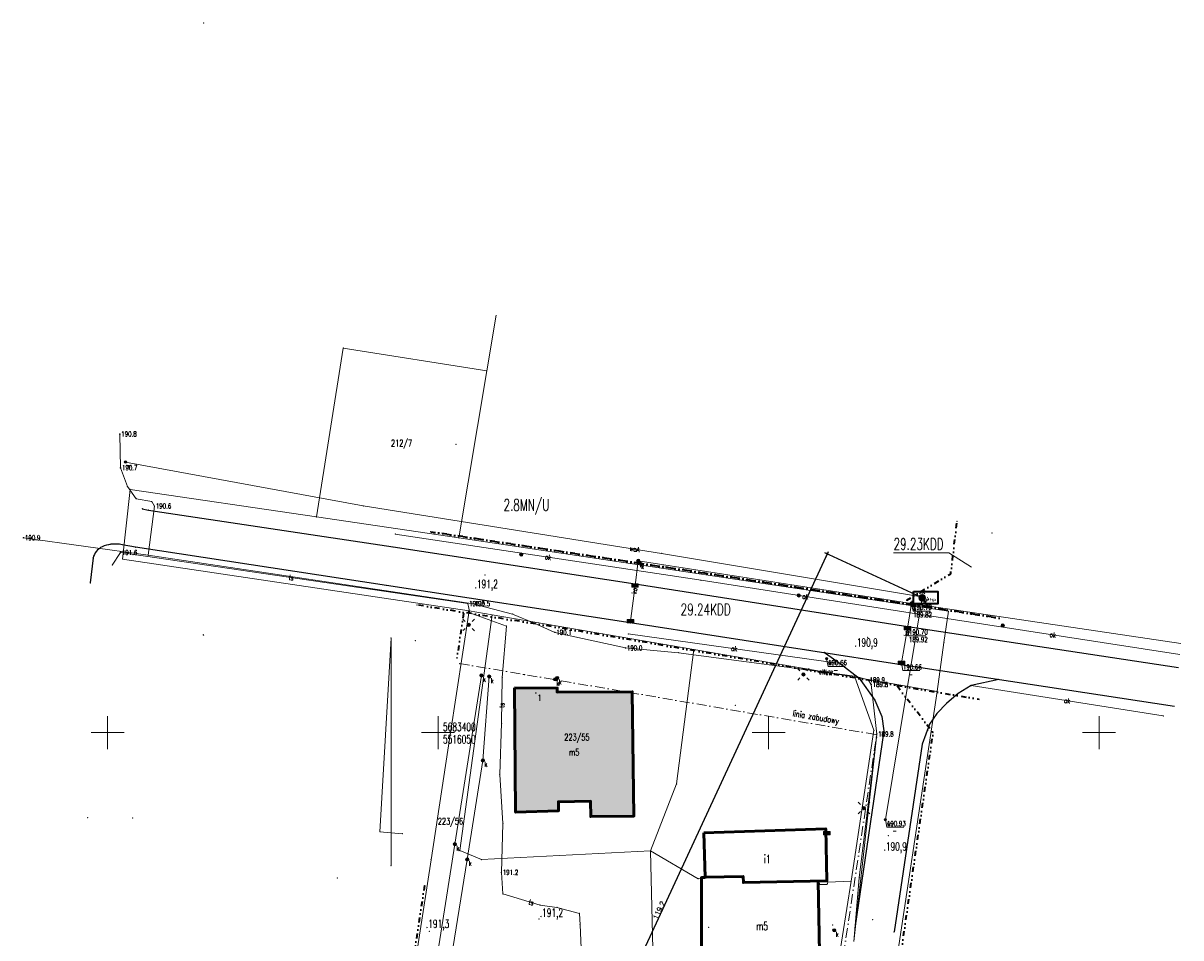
# Model space of a CAD drawing. Header units: metres. Extents: x 5509548 to 5517943, y 5680530 to 5684871.
# Tile 77 of 124: x 5515987 to 5516162, y 5683369 to 5683507. Entities that reach past the tile are written whole.
import ezdxf
from ezdxf.enums import TextEntityAlignment as Align

# ---------------------------------------------------------------- set-up
doc = ezdxf.new("R2010")
doc.units = ezdxf.units.M
for name, pattern in [('L_0_02', [0]), ('L_0_07', [2.25, 0.75, -0.5, 0, -0.5, 0, -0.5]), ('L_0_0A', [2.5, 1.5, -0.5, 0, -0.5])]:
    doc.linetypes.add(name, pattern=pattern)
doc.layers.get('0').update_dxf_attribs({"linetype": 'CONTINUOUS', "lineweight": 18})
doc.layers.get('Defpoints').update_dxf_attribs({"linetype": 'CONTINUOUS'})
for name, color, linetype, lineweight, true_color in [('a-ppoż', 1, 'CONTINUOUS', 35, 0xff0000), ('EGB_Budynek', 7, 'CONTINUOUS', 50, 0x0a0909), ('GES_PrzewodElektroenergetyczny', 1, 'CONTINUOUS', 18, 0xff0000), ('GES_PrzewodKanalizacyjny', 7, 'CONTINUOUS', 18, 0x803300), ('GES_PrzewodTelekomunikacyjny', 7, 'CONTINUOUS', 18, 0xff9100), ('GES_PrzewodWodociagowy', 5, 'CONTINUOUS', 18, 0x0000ff), ('pzp', 7, 'L_0_07', 35, 0xd200d2), ('wysokosci', 7, 'CONTINUOUS', 25, 0x24e924)]:
    doc.layers.add(name, color=color, linetype=linetype, lineweight=lineweight, true_color=true_color)
for name, color, linetype, lineweight in [('budynek1', 7, 'CONTINUOUS', 50), ('D-WYMIARY', 7, 'CONTINUOUS', 15), ('EGB_AdresNieruchomosci', 7, 'CONTINUOUS', 18), ('EGB_DzialkaEwidencyjna', 7, 'L_0_02', 18), ('GES_InneUrzadzeniaTowarzyszace_P', 7, 'CONTINUOUS', 18), ('GES_Rzedna', 7, 'CONTINUOUS', 18), ('GES_UrzadzeniaSiecElektroenergetyczna_P', 7, 'CONTINUOUS', 18), ('GES_UrzadzeniaSiecKanalizacyjna_P', 7, 'CONTINUOUS', 18), ('GES_UrzadzeniaSiecWodociagowa_P', 7, 'CONTINUOUS', 18), ('linia_zabudowy', 7, 'L_0_0A', 18), ('opis', 7, 'CONTINUOUS', 18), ('OT_Komunikacja', 7, 'CONTINUOUS', 18), ('RR_woda', 160, 'CONTINUOUS', 40), ('siatka', 7, 'CONTINUOUS', 25)]:
    doc.layers.add(name, color=color, linetype=linetype, lineweight=lineweight)
doc.styles.add('GEO-INFO', font='arial.ttf')
doc.styles.get("Standard").update_dxf_attribs({"font": 'simplex.shx'})
doc.dimstyles.get("Standard").update_dxf_attribs({"dimtxt": 0.18, "dimasz": 0.18, "dimexe": 0.18, "dimexo": 0.0625, "dimgap": 0.09, "dimtad": 0, "dimtih": 1, "dimtoh": 1, "dimdec": 4, "dimzin": 0, "dimdsep": 46, "dimtxsty": 'Standard', "dimcen": 0.09, "dimadec": 0, "dimazin": 0, "dimtfac": 1, "dimtdec": 4, "dimtofl": 0, "dimtmove": 0, "dimatfit": 3, "dimfxl": 1, "dimtolj": 1, "dimtzin": 0, "dimarcsym": 0})

# ---------------------------------------------------------------- blocks, each defined once
blk = doc.blocks.new('L_0_02_1')
at = {"color": 0}
blk.add_point((0, 0), dxfattribs=at)
blk = doc.blocks.new('L_0_02_2')
at = {"color": 0}
blk.add_point((0, 0), dxfattribs=at)
blk = doc.blocks.new('EGB_ADRES')
at = {"linetype": 'Continuous', "lineweight": 13}
blk.add_hatch(color=0, dxfattribs=at).paths.add_polyline_path([(0, -0.09, 1), (0, 0.09, 1)])
at = {"color": 0, "linetype": 'Continuous', "lineweight": 13}
blk.add_circle((0, 0), 0.0906, dxfattribs=at)
blk = doc.blocks.new('SUPW_O')
at = {"linetype": 'Continuous', "lineweight": 18, "true_color": 0xffffff}
blk.add_hatch(color=7, dxfattribs=at).paths.add_polyline_path([(0, -0.5, 1), (0, 0.5, 1)])
at = {"color": 0, "linetype": 'Continuous', "lineweight": 18}
blk.add_circle((0, 0), 0.5, dxfattribs=at)
blk = doc.blocks.new('SUPP')
at = {"linetype": 'Continuous', "lineweight": 18, "true_color": 0xffffff}
blk.add_hatch(color=7, dxfattribs=at).paths.add_polyline_path([(0, -0.5, 1), (0, 0.5, 1)])
at = {"color": 0, "linetype": 'Continuous', "lineweight": 18}
blk.add_circle((0, 0), 0.5, dxfattribs=at)
blk = doc.blocks.new('SUPS01_07')
at = {"linetype": 'Continuous', "lineweight": 13}
blk.add_hatch(color=0, dxfattribs=at).paths.add_polyline_path([(0, -0.09, 1), (0, 0.09, 1)])
at = {"color": 0, "linetype": 'Continuous', "lineweight": 13}
blk.add_circle((0, 0), 0.0906, dxfattribs=at)
blk = doc.blocks.new('SUPS01_08')
at = {"linetype": 'Continuous', "lineweight": 13}
blk.add_hatch(color=0, dxfattribs=at).paths.add_polyline_path([(0, -0.09, 1), (0, 0.09, 1)])
at = {"color": 0, "linetype": 'Continuous', "lineweight": 13}
blk.add_circle((0, 0), 0.0906, dxfattribs=at)
blk = doc.blocks.new('SUPS01_05')
at = {"linetype": 'Continuous', "lineweight": 13}
blk.add_hatch(color=0, dxfattribs=at).paths.add_polyline_path([(0, -0.09, 1), (0, 0.09, 1)])
at = {"color": 0, "linetype": 'Continuous', "lineweight": 13}
blk.add_circle((0, 0), 0.0906, dxfattribs=at)
blk = doc.blocks.new('SUPS01_03')
at = {"linetype": 'Continuous', "lineweight": 13}
blk.add_hatch(color=0, dxfattribs=at).paths.add_polyline_path([(0, -0.09, 1), (0, 0.09, 1)])
at = {"color": 0, "linetype": 'Continuous', "lineweight": 13}
blk.add_circle((0, 0), 0.0906, dxfattribs=at)
blk = doc.blocks.new('SUEO')
at = {"linetype": 'Continuous', "lineweight": 18, "true_color": 0xffffff}
blk.add_hatch(color=7, dxfattribs=at).paths.add_polyline_path([(0, -0.5, 1), (0, 0.5, 1)])
at = {"color": 0, "linetype": 'Continuous', "lineweight": 18, "flags": 128}
for points in [[(-1.06, 1.06), (-1.76, 1.76)], [(1.76, 1.76), (1.06, 1.06)], [(-1.74, -1.74), (-1.06, -1.06)], [(1.06, -1.06), (1.76, -1.76)]]:
    blk.add_lwpolyline(points, dxfattribs=at)
at = {"color": 0, "linetype": 'Continuous', "lineweight": 18}
blk.add_circle((0, 0), 0.5, dxfattribs=at)
blk = doc.blocks.new('SUKK')
at = {"linetype": 'Continuous', "lineweight": 18, "true_color": 0xffffff}
blk.add_hatch(color=7, dxfattribs=at).paths.add_polyline_path([(1, 0.5), (1, -0.5), (-1, -0.5), (-1, 0.5)])
at = {"color": 0, "linetype": 'Continuous', "lineweight": 18, "flags": 128}
blk.add_lwpolyline([(1, 0.5), (1, -0.5), (-1, -0.5), (-1, 0.5), (1, 0.5)], close=True, dxfattribs=at)
for points in [[(-0.3, 0.5), (-0.3, -0.5)], [(0.3, 0.5), (0.3, -0.5)]]:
    blk.add_lwpolyline(points, dxfattribs=at)
blk = doc.blocks.new('SUKS')
at = {"linetype": 'Continuous', "lineweight": 18, "true_color": 0xffffff}
blk.add_hatch(color=7, dxfattribs=at).paths.add_polyline_path([(0, -0.5, 1), (0, 0.5, 1)])
at = {"color": 0, "linetype": 'Continuous', "lineweight": 18}
blk.add_circle((0, 0), 0.5, dxfattribs=at)
blk = doc.blocks.new('SUWW')
at = {"linetype": 'Continuous', "lineweight": 18}
blk.add_hatch(color=0, dxfattribs=at).paths.add_polyline_path([(0, -0.36, 1), (0, 0.36, 1)])
at = {"color": 0, "linetype": 'Continuous', "lineweight": 18}
blk.add_circle((0, 0), 0.361, dxfattribs=at)
blk = doc.blocks.new('SUWH')
at = {"linetype": 'Continuous', "lineweight": 18, "true_color": 0xffffff}
blk.add_hatch(color=7, dxfattribs=at).paths.add_polyline_path([(0, -1, 1), (0, 1, 1)])
at = {"color": 0, "linetype": 'Continuous', "lineweight": 18, "flags": 128}
for points in [[(0, 2), (-0.8, 1.2)], [(0, 1), (0, 2)], [(0, 2), (0.8, 1.2)]]:
    blk.add_lwpolyline(points, dxfattribs=at)
at = {"color": 0, "linetype": 'Continuous', "lineweight": 18}
blk.add_circle((0, 0), 1, dxfattribs=at)
blk = doc.blocks.new('_ARCHTICK')
at = {"color": 0, "linetype": 'ByBlock', "lineweight": -2}
blk.add_line((0, 0), (-1, 0), dxfattribs=at)
blk.add_solid([(0.4, 0.31), (0.31, 0.4), (-0.31, -0.4), (-0.4, -0.31)], dxfattribs=at)
blk = doc.blocks.new('*D450')
at = {"layer": 'D-WYMIARY', "color": 14, "lineweight": -2}
for p, q in [((5516058.59, 5683318.54), (5516109.05, 5683427.39)), ((5516122.91, 5683420.53), (5516108.53, 5683427.19)), ((5516072.78, 5683312.4), (5516058.41, 5683319.06))]:
    blk.add_line(p, q, dxfattribs=at)
at = {"layer": 'Defpoints', "color": 0}
for p in [(5516108.88, 5683427.03), (5516123.23, 5683420.37), (5516073.11, 5683312.25)]:
    blk.add_point(p, dxfattribs=at)
at = {"layer": 'D-WYMIARY', "color": 14, "lineweight": -2, "xscale": 0.5, "yscale": 0.5, "zscale": 0.5}
for p, rotation in [((5516108.88, 5683427.03), 65.12995453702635), ((5516058.75, 5683318.9), 245.1299545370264)]:
    blk.add_blockref('_ARCHTICK', p, dxfattribs=dict(at, rotation=rotation))
at = {"layer": 'D-WYMIARY', "color": 50, "linetype": 'ByBlock', "insert": (5516083.43, 5683373.14), "char_height": 0.75, "attachment_point": 5, "rotation": 65.13}
blk.add_mtext('\\A1;119.2', dxfattribs=at)

msp = doc.modelspace()

# ---------------------------------------------------------------- hatches: boundary and pattern name
at = {"layer": 'EGB_Budynek', "linetype": 'Continuous', "lineweight": 50, "true_color": 0xffffff}
msp.add_hatch(color=7, dxfattribs=at).paths.add_polyline_path([(5516061.57, 5683406.768), (5516068.026, 5683406.726), (5516067.996, 5683406.126), (5516079.367, 5683406.179), (5516079.621, 5683387.385), (5516073.101, 5683387.297), (5516073.07, 5683389.616), (5516068.21, 5683389.551), (5516068.229, 5683388.181), (5516061.733, 5683387.948)])

# ---------------------------------------------------------------- linework, layer by layer
for p in [(5516014.555, 5683507.294), (5516001.852, 5683445.157), (5516052.7, 5683443.6), (5516052.7, 5683443.6), (5516001.961, 5683440.059), (5516002.713, 5683440.921), (5516002.996, 5683437.234), (5516004.336, 5683435.37), (5516006.693, 5683434.951), (5516007.079, 5683434.273), (5516038.682, 5683434.295), (5516005.25, 5683433.857), (5516006.169, 5683433.649), (5516128.52, 5683431.94), (5515987.276, 5683429.467), (5516043.515, 5683430.023), (5516048.88, 5683430.38), (5516133.8, 5683430.2), (5515998.309, 5683427.423), (5515999.186, 5683428.112), (5516000.472, 5683428.478), (5516001.94, 5683427.24), (5516002.225, 5683428.41), (5516004.251, 5683428.032), (5516043.183, 5683428.091), (5516083.807, 5683427.11), (5515997.817, 5683426.423), (5516000.72, 5683425.34), (5516006.158, 5683426.818), (5516080.286, 5683425.999), (5516057.106, 5683423.823), (5516084.4, 5683425.06), (5516127.55, 5683424.04), (5515997.375, 5683422.649), (5516042.186, 5683422.276), (5516079.791, 5683422.228), (5516079.835, 5683422.485), (5516089.78, 5683423.033), (5516120.9, 5683420.02), (5516123.146, 5683420.554), (5516123.234, 5683420.375), (5516046.82, 5683419.31), (5516054.48, 5683419.51), (5516054.6, 5683418.34), (5516055.315, 5683419.494), (5516121.642, 5683419.545), (5516053.87, 5683418.03), (5516054.8, 5683418.14), (5516061.268, 5683417.927), (5516064.427, 5683416.603), (5516079.069, 5683416.599), (5516079.114, 5683416.865), (5516121.395, 5683418.106), (5516134.88, 5683417.33), (5516060.33, 5683416.11), (5516067.667, 5683415.164), (5516068.32, 5683415.87), (5516078.781, 5683414.923), (5516120.999, 5683415.799), (5516121.045, 5683416.065), (5516042.9, 5683414.3), (5516046.56, 5683413.91), (5516114.965, 5683414.436), (5516052.84, 5683411.27), (5516078.343, 5683412.807), (5516086.372, 5683412.09), (5516108.479, 5683412.132), (5516053.254, 5683410.455), (5516110.852, 5683410.472), (5516120.045, 5683410.24), (5516120.096, 5683410.536), (5516056.545, 5683408.655), (5516057.73, 5683408.467), (5516059.72, 5683408.35), (5516063.111, 5683408.773), (5516113.022, 5683408.545), (5516113.701, 5683408.223), (5516115.046, 5683407.985), (5516134.807, 5683408.036), (5516061.57, 5683406.768), (5516067.996, 5683406.126), (5516068.026, 5683406.726), (5516079.367, 5683406.179), (5516115.526, 5683407.282), (5516119.29, 5683407.21), (5516119.47, 5683407.13), (5516119.7, 5683406.7), (5516125.45, 5683406.25), (5516130.66, 5683407.104), (5516116.067, 5683404.927), (5516126.959, 5683404.462), (5516128.656, 5683405.912), (5516131.84, 5683405.04), (5516094.97, 5683404.12), (5516125.446, 5683402.884), (5516159.715, 5683402.539), (5516059.6, 5683401.41), (5516117.144, 5683402.437), (5516124.341, 5683401.261), (5516116.358, 5683399.788), (5516116.364, 5683399.685), (5516117.44, 5683400.273), (5516124.1, 5683400.4), (5516124.89, 5683399.99), (5516123.257, 5683398.263), (5516056.79, 5683395.808), (5516059.32, 5683393.68), (5516068.21, 5683389.551), (5516073.07, 5683389.616), (5515996.99, 5683387.12), (5516003.82, 5683387.08), (5516061.733, 5683387.948), (5516068.229, 5683388.181), (5516073.101, 5683387.297), (5516079.621, 5683387.385), (5516117.673, 5683386.853), (5516041.2, 5683385), (5516059.82, 5683386.24), (5516108.65, 5683385.46), (5516044.6, 5683384.7), (5516090.21, 5683384.84), (5516090.21, 5683384.84), (5516118.09, 5683384.417), (5516052.554, 5683383.113), (5516042.9, 5683379.9), (5516054.409, 5683380.825), (5516034.76, 5683378), (5516059.57, 5683378.86), (5516089.84, 5683378.08), (5516090.39, 5683378.09), (5516090.4, 5683378.15), (5516096.13, 5683378.25), (5516113.717, 5683378.054), (5516047.95, 5683376.87), (5516096.18, 5683377.32), (5516107.51, 5683377.52), (5516108.8, 5683377.59), (5516059.8, 5683375.6), (5516065.44, 5683373.92), (5516067.99, 5683373.58), (5516065.289, 5683371.817), (5516071.37, 5683372.66), (5516115.724, 5683371.711), (5516048.658, 5683369.954), (5516071.48, 5683370.94), (5516090.91, 5683370.56), (5516109.709, 5683370.899), (5516113.071, 5683370.454), (5516118.99, 5683369.852)]:
    msp.add_point(p)
at = {"layer": 'a-ppoż', "linetype": 'ByBlock'}
msp.add_lwpolyline([(5516121.906, 5683421.352), (5516125.583, 5683421.352), (5516125.583, 5683419.494), (5516121.906, 5683419.494)], close=True, dxfattribs=at)
at = {"layer": 'budynek1', "linetype": 'Continuous', "lineweight": 50, "flags": 128}
for points in [[(5516090.21, 5683384.84), (5516108.65, 5683385.46), (5516108.8, 5683377.59), (5516096.18, 5683377.32), (5516096.13, 5683378.25), (5516090.4, 5683378.15), (5516090.21, 5683384.84)], [(5516107.51, 5683377.52), (5516107.86, 5683358.65), (5516101.3, 5683358.62), (5516101.27, 5683360.74), (5516096.37, 5683360.85), (5516096.37, 5683359.56), (5516089.84, 5683359.25), (5516089.84, 5683378.08), (5516090.39, 5683378.09)]]:
    msp.add_lwpolyline(points, dxfattribs=at)
at = {"layer": 'EGB_AdresNieruchomosci'}
for p in [(5516014.505, 5683414.776), (5516064.793, 5683405.997)]:
    msp.add_point(p, dxfattribs=at)
at = {"layer": 'EGB_Budynek', "linetype": 'Continuous', "lineweight": 50, "flags": 128}
msp.add_lwpolyline([(5516061.57, 5683406.768), (5516068.026, 5683406.726), (5516067.996, 5683406.126), (5516079.367, 5683406.179), (5516079.621, 5683387.385), (5516073.101, 5683387.297), (5516073.07, 5683389.616), (5516068.21, 5683389.551), (5516068.229, 5683388.181), (5516061.733, 5683387.948)], close=True, dxfattribs=at)
at = {"layer": 'EGB_DzialkaEwidencyjna', "linetype": 'CONTINUOUS', "lineweight": 18}
for p, q in [((5516057.363, 5683454.713), (5516058.764, 5683463.141)), ((5516031.595, 5683432.62), (5516035.644, 5683458.15)), ((5516035.644, 5683458.15), (5516057.363, 5683454.713)), ((5516057.363, 5683454.713), (5516053.154, 5683429.441)), ((5516002.271, 5683426.249), (5516003.401, 5683436.778)), ((5516003.401, 5683436.778), (5516031.595, 5683432.62)), ((5516053.154, 5683429.441), (5516031.595, 5683432.62)), ((5516031.595, 5683432.62), (5516053.154, 5683429.441)), ((5516053.154, 5683429.441), (5516127.21, 5683418.349)), ((5516054.696, 5683418.413), (5516002.271, 5683426.249)), ((5516051.843, 5683399.662), (5516054.696, 5683418.413)), ((5516054.696, 5683418.413), (5516058.161, 5683417.802)), ((5516058.161, 5683417.802), (5516054.696, 5683418.413)), ((5516127.21, 5683418.349), (5516126.518, 5683413.631)), ((5516058.161, 5683417.802), (5516053.313, 5683382.15)), ((5516053.313, 5683382.15), (5516058.161, 5683417.802)), ((5516058.161, 5683417.802), (5516088.7, 5683412.568)), ((5516088.7, 5683412.568), (5516058.161, 5683417.802)), ((5516126.518, 5683413.631), (5516125.496, 5683406.236)), ((5516086.093, 5683392.242), (5516088.7, 5683412.568)), ((5516088.7, 5683412.568), (5516086.093, 5683392.242)), ((5516088.7, 5683412.568), (5516113.054, 5683408.372)), ((5516113.054, 5683408.372), (5516088.7, 5683412.568)), ((5516113.054, 5683408.372), (5516115.927, 5683400.365)), ((5516125.496, 5683406.236), (5516113.054, 5683408.372)), ((5516125.496, 5683406.236), (5516102.139, 5683251.375)), ((5516048.933, 5683380.78), (5516051.843, 5683399.662)), ((5516115.927, 5683400.365), (5516112.488, 5683377.52)), ((5516082.123, 5683382.118), (5516086.093, 5683392.242)), ((5516086.093, 5683392.242), (5516082.123, 5683382.118)), ((5516053.313, 5683382.15), (5516056.545, 5683380.804)), ((5516056.545, 5683380.804), (5516053.313, 5683382.15)), ((5516056.545, 5683380.804), (5516082.123, 5683382.118)), ((5516082.123, 5683382.118), (5516056.545, 5683380.804)), ((5516089.351, 5683377.912), (5516082.123, 5683382.118)), ((5516082.123, 5683382.118), (5516082.798, 5683354.765)), ((5516082.798, 5683354.765), (5516082.123, 5683382.118)), ((5516082.123, 5683382.118), (5516089.351, 5683377.912)), ((5516046.066, 5683362.219), (5516048.933, 5683380.78)), ((5516090.519, 5683378.019), (5516089.351, 5683377.912)), ((5516089.351, 5683377.912), (5516090.519, 5683378.019)), ((5516096.297, 5683378.181), (5516090.519, 5683378.019)), ((5516090.519, 5683378.019), (5516096.297, 5683378.181)), ((5516096.348, 5683377.291), (5516096.297, 5683378.181)), ((5516096.297, 5683378.181), (5516096.348, 5683377.291)), ((5516107.637, 5683377.499), (5516096.348, 5683377.291)), ((5516096.348, 5683377.291), (5516107.637, 5683377.499)), ((5516107.687, 5683377.04), (5516107.637, 5683377.499)), ((5516107.637, 5683377.499), (5516107.687, 5683377.04)), ((5516108.837, 5683377.046), (5516107.687, 5683377.04)), ((5516107.687, 5683377.04), (5516108.837, 5683377.046)), ((5516108.979, 5683377.41), (5516108.837, 5683377.046)), ((5516108.837, 5683377.046), (5516108.979, 5683377.41)), ((5516112.488, 5683377.52), (5516108.841, 5683354.54)), ((5516112.488, 5683377.52), (5516108.979, 5683377.41)), ((5516108.979, 5683377.41), (5516112.488, 5683377.52))]:
    msp.add_line(p, q, dxfattribs=at)
at = {"layer": 'GES_InneUrzadzeniaTowarzyszace_P'}
for p in [(5516062.588, 5683426.934), (5516080.477, 5683425.722), (5516104.558, 5683420.749), (5516121.698, 5683419.273), (5516135.417, 5683416.217), (5516067.696, 5683408.06), (5516105.269, 5683408.801)]:
    msp.add_point(p, dxfattribs=at)
at = {"layer": 'GES_PrzewodElektroenergetyczny', "color": 1, "linetype": 'Continuous', "lineweight": 18, "true_color": 0xff0000, "flags": 128}
for points in [[(5516112.918, 5683368.417), (5516113.717, 5683378.054), (5516116.358, 5683399.788), (5516115.526, 5683407.282), (5516115.046, 5683407.985), (5516113.022, 5683408.545), (5516086.372, 5683412.09), (5516078.343, 5683412.807), (5516067.667, 5683415.164), (5516064.427, 5683416.603), (5516061.268, 5683417.927), (5516055.315, 5683419.494), (5516006.158, 5683426.818), (5516007.079, 5683434.273), (5516006.693, 5683434.951), (5516004.336, 5683435.37), (5516002.996, 5683437.234), (5516001.961, 5683440.059), (5516001.852, 5683445.157)], [(5516112.918, 5683368.417), (5516116.358, 5683399.788), (5516115.526, 5683407.282), (5516115.046, 5683407.985), (5516113.022, 5683408.545), (5516086.372, 5683412.09), (5516078.343, 5683412.807), (5516067.667, 5683415.164), (5516064.427, 5683416.603), (5516061.268, 5683417.927), (5516055.315, 5683419.494), (5516006.158, 5683426.818), (5515987.276, 5683429.467)]]:
    msp.add_lwpolyline(points, dxfattribs=at)
at = {"layer": 'GES_PrzewodKanalizacyjny', "color": 36, "linetype": 'Continuous', "lineweight": 18, "true_color": 0x803300, "flags": 128}
for points in [[(5516080.286, 5683425.999), (5516079.791, 5683422.228), (5516079.114, 5683416.865)], [(5516162.365, 5683413.493), (5516121.642, 5683419.545), (5516080.286, 5683425.999)], [(5516121.642, 5683419.545), (5516120.999, 5683415.799), (5516120.096, 5683410.536)], [(5516033.952, 5683259.599), (5516037.976, 5683287.795), (5516042.223, 5683317.771), (5516052.554, 5683383.113), (5516056.545, 5683408.655)], [(5516057.73, 5683408.467), (5516056.79, 5683395.808), (5516054.409, 5683380.825), (5516049.34, 5683349.5), (5516043.845, 5683314.963), (5516039.885, 5683280.729), (5516036.966, 5683259.341)]]:
    msp.add_lwpolyline(points, dxfattribs=at)
at = {"layer": 'GES_PrzewodTelekomunikacyjny', "color": 30, "linetype": 'Continuous', "lineweight": 18, "true_color": 0xff9100, "flags": 128}
for points in [[(5516000.72, 5683425.34), (5516001.94, 5683427.24), (5516054.48, 5683419.51), (5516054.8, 5683418.14)], [(5516054.8, 5683418.14), (5516060.33, 5683416.11), (5516059.72, 5683408.35), (5516059.6, 5683401.41), (5516059.32, 5683393.68), (5516059.82, 5683386.24)], [(5516059.82, 5683386.24), (5516059.57, 5683378.86), (5516059.8, 5683375.6), (5516065.44, 5683373.92), (5516067.99, 5683373.58), (5516071.37, 5683372.66), (5516071.48, 5683370.94), (5516071.73, 5683365.02)]]:
    msp.add_lwpolyline(points, dxfattribs=at)
at = {"layer": 'GES_PrzewodWodociagowy', "color": 5, "linetype": 'Continuous', "lineweight": 18, "true_color": 0x0000ff, "flags": 128}
msp.add_lwpolyline([(5516002.713, 5683440.921), (5516038.682, 5683434.295), (5516083.807, 5683427.11), (5516123.146, 5683420.554), (5516123.234, 5683420.375), (5516117.673, 5683386.853)], dxfattribs=at)
at = {"layer": 'GES_Rzedna', "color": 18, "linetype": 'Continuous', "lineweight": 13, "true_color": 0x000000, "flags": 128}
for points in [[(5516124.445, 5683418.382), (5516121.867, 5683418.382), (5516121.642, 5683419.545)], [(5516123.802, 5683414.637), (5516121.224, 5683414.637), (5516120.999, 5683415.799)], [(5516111.584, 5683410.015), (5516109.006, 5683410.015), (5516108.781, 5683411.178)], [(5516122.899, 5683409.373), (5516120.321, 5683409.373), (5516120.096, 5683410.536)], [(5516120.476, 5683385.69), (5516117.898, 5683385.69), (5516117.673, 5683386.853)]]:
    msp.add_lwpolyline(points, dxfattribs=at)
at = {"layer": 'GES_Rzedna', "color": 1, "true_color": 0xff0000}
for p in [(5516001.852, 5683445.157), (5516001.961, 5683440.059), (5516007.079, 5683434.273), (5515987.276, 5683429.467), (5516055.315, 5683419.494), (5516067.667, 5683415.164), (5516078.343, 5683412.807), (5516115.046, 5683407.985), (5516115.526, 5683407.282), (5516116.358, 5683399.788)]:
    msp.add_point(p, dxfattribs=at)
at = {"layer": 'GES_Rzedna', "color": 30, "true_color": 0xff9100}
for p in [(5516001.94, 5683427.24), (5516054.48, 5683419.51), (5516059.57, 5683378.86)]:
    msp.add_point(p, dxfattribs=at)
at = {"layer": 'GES_Rzedna', "color": 36, "true_color": 0x803300}
for p in [(5516121.642, 5683419.545), (5516120.999, 5683415.799), (5516120.096, 5683410.536)]:
    msp.add_point(p, dxfattribs=at)
at = {"layer": 'GES_Rzedna', "color": 5, "true_color": 0x0000ff}
for p in [(5516108.781, 5683411.178), (5516117.673, 5683386.853)]:
    msp.add_point(p, dxfattribs=at)
at = {"layer": 'GES_UrzadzeniaSiecElektroenergetyczna_P'}
for p in [(5516054.648, 5683416.291), (5516105.269, 5683408.801), (5516114.42, 5683388.589)]:
    msp.add_point(p, dxfattribs=at)
at = {"layer": 'GES_UrzadzeniaSiecKanalizacyjna_P', "color": 36, "true_color": 0x803300}
for p in [(5516080.286, 5683425.999), (5516079.791, 5683422.228), (5516121.642, 5683419.545), (5516079.114, 5683416.865), (5516120.999, 5683415.799), (5516120.096, 5683410.536), (5516056.545, 5683408.655), (5516057.73, 5683408.467), (5516068.029, 5683408.263), (5516056.79, 5683395.808), (5516108.819, 5683384.81), (5516052.554, 5683383.113), (5516054.409, 5683380.825), (5516109.929, 5683370.103)]:
    msp.add_point(p, dxfattribs=at)
at = {"layer": 'GES_UrzadzeniaSiecWodociagowa_P', "color": 5, "true_color": 0x0000ff}
for p in [(5516002.713, 5683440.921), (5516123.146, 5683420.554), (5516123.234, 5683420.375), (5516108.781, 5683411.178), (5516117.673, 5683386.853)]:
    msp.add_point(p, dxfattribs=at)
at = {"layer": 'linia_zabudowy', "lineweight": 18, "flags": 128}
msp.add_lwpolyline([(5516053.254, 5683410.455), (5516116.364, 5683399.685), (5516096.491, 5683268.599)], dxfattribs=at)
at = {"layer": 'opis', "linetype": 'Continuous', "lineweight": 18, "flags": 128}
msp.add_lwpolyline([(5516042.9, 5683379.9), (5516042.9, 5683414.3), (5516041.2, 5683385), (5516044.6, 5683384.7)], dxfattribs=at)
at = {"layer": 'OT_Komunikacja', "color": 18, "linetype": 'Continuous', "lineweight": 25, "true_color": 0x000000, "flags": 128}
for points in [[(5516005.25, 5683433.857), (5516006.169, 5683433.649), (5516043.183, 5683428.091), (5516079.835, 5683422.485), (5516121.045, 5683416.065), (5516161.998, 5683409.846)], [(5516108.479, 5683412.132), (5516110.852, 5683410.472), (5516113.701, 5683408.223), (5516116.067, 5683404.927), (5516117.144, 5683402.437), (5516117.44, 5683400.273), (5516113.071, 5683370.454)], [(5516134.807, 5683408.036), (5516130.66, 5683407.104), (5516128.656, 5683405.912), (5516126.959, 5683404.462), (5516125.446, 5683402.884), (5516124.341, 5683401.261), (5516123.257, 5683398.263), (5516118.99, 5683369.852)]]:
    msp.add_lwpolyline(points, dxfattribs=at)
at = {"layer": 'OT_Komunikacja', "color": 18, "linetype": 'Continuous', "lineweight": 18, "true_color": 0x000000, "flags": 128}
for points in [[(5516043.515, 5683430.023), (5516089.78, 5683423.033)], [(5516121.395, 5683418.106), (5516089.78, 5683423.033)], [(5516162.198, 5683411.835), (5516121.395, 5683418.106)], [(5516078.781, 5683414.923), (5516110.852, 5683410.472)], [(5516159.715, 5683402.539), (5516130.66, 5683407.104)]]:
    msp.add_lwpolyline(points, dxfattribs=at)
at = {"layer": 'OT_Komunikacja', "color": 18, "linetype": 'Continuous', "lineweight": 25, "true_color": 0x000000, "flags": 128}
msp.add_lwpolyline([(5516161.401, 5683403.93), (5516120.045, 5683410.24), (5516079.069, 5683416.599), (5516042.186, 5683422.276), (5516004.251, 5683428.032), (5516002.225, 5683428.41, 0.0898514), (5516000.472, 5683428.478, 0.0682424), (5515999.186, 5683428.112, 0.1123231), (5515998.309, 5683427.423, 0.1123231), (5515997.817, 5683426.423), (5515997.375, 5683422.649)], format="xyb", dxfattribs=at)
at = {"layer": 'pzp', "lineweight": 35, "flags": 128}
for points in [[(5516120.9, 5683420.02), (5516127.55, 5683424.04), (5516128.52, 5683431.94)], [(5516105.3, 5683269.94), (5516118.34, 5683355.01), (5516124.89, 5683399.99), (5516119.7, 5683406.7), (5516119.29, 5683407.21), (5516068.32, 5683415.87), (5516046.82, 5683419.31)], [(5516053.87, 5683418.03), (5516052.84, 5683411.27)], [(5516119.47, 5683407.13), (5516131.84, 5683405.04)], [(5516047.95, 5683376.87), (5516043.31, 5683346.51), (5516039.2, 5683321.5), (5516032.3, 5683277.9)]]:
    msp.add_lwpolyline(points, dxfattribs=at)
msp.add_lwpolyline([(5516048.88, 5683430.38), (5516084.4, 5683425.06), (5516134.88, 5683417.33)], close=True, dxfattribs=at)
at = {"layer": 'pzp', "color": 18, "linetype": 'Continuous', "lineweight": 13, "true_color": 0x000000, "flags": 128}
msp.add_lwpolyline([(5516118.9, 5683427.212), (5516127.258, 5683427.212), (5516130.7, 5683425)], dxfattribs=at)
at = {"layer": 'RR_woda', "const_width": 0.1}
msp.add_lwpolyline([(5516123.15, 5683419.878, 1), (5516123.318, 5683420.871, 1)], format="xyb", close=True, dxfattribs=at)
for points in [[(5516124.262, 5683420.129), (5516123.772, 5683420.209)], [(5516123.97, 5683420.535), (5516124.262, 5683420.129), (5516123.855, 5683419.837)]]:
    msp.add_lwpolyline(points, dxfattribs=at)
at = {"layer": 'siatka', "color": 18, "linetype": 'Continuous', "lineweight": 13, "true_color": 0x000000, "flags": 128}
for points in [[(5516000, 5683397.5), (5516000, 5683402.5)], [(5516050, 5683397.5), (5516050, 5683402.5)], [(5516100, 5683397.5), (5516100, 5683402.5)], [(5516150, 5683397.5), (5516150, 5683402.5)], [(5515997.5, 5683400), (5516002.5, 5683400)], [(5516047.5, 5683400), (5516052.5, 5683400)], [(5516097.5, 5683400), (5516102.5, 5683400)], [(5516147.5, 5683400), (5516152.5, 5683400)]]:
    msp.add_lwpolyline(points, dxfattribs=at)

# ---------------------------------------------------------------- block references
at = {"layer": 'EGB_AdresNieruchomosci', "linetype": 'Continuous', "xscale": 0.5, "yscale": 0.5, "zscale": 0.5}
for p in [(5516014.505, 5683414.776), (5516064.793, 5683405.997)]:
    msp.add_blockref('EGB_ADRES', p, dxfattribs=at)
at = {"layer": 'EGB_DzialkaEwidencyjna', "color": 18, "linetype": 'Continuous', "true_color": 0x000000, "xscale": 0.5, "yscale": 0.5, "zscale": 0.5}
for name, p, rotation in [('L_0_02_2', (5516035.644, 5683458.15), 260.99), ('L_0_02_1', (5516035.644, 5683458.15), 351.01), ('L_0_02_2', (5516057.363, 5683454.713), 171.01), ('L_0_02_1', (5516057.363, 5683454.713), 260.54), ('L_0_02_1', (5516003.401, 5683436.778), 351.61), ('L_0_02_2', (5516003.401, 5683436.778), 263.8700000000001), ('L_0_02_1', (5516031.595, 5683432.62), 80.99), ('L_0_02_2', (5516031.595, 5683432.62), 351.61), ('L_0_02_2', (5516031.595, 5683432.62), 171.61), ('L_0_02_1', (5516031.595, 5683432.62), 351.61), ('L_0_02_2', (5516053.154, 5683429.441), 80.54), ('L_0_02_1', (5516053.154, 5683429.441), 171.61), ('L_0_02_2', (5516053.154, 5683429.441), 171.61), ('L_0_02_1', (5516053.154, 5683429.441), 351.48), ('L_0_02_2', (5516002.271, 5683426.249), 351.5), ('L_0_02_1', (5516002.271, 5683426.249), 83.87), ('L_0_02_2', (5516054.696, 5683418.413), 261.35), ('L_0_02_1', (5516054.696, 5683418.413), 349.9999999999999), ('L_0_02_2', (5516054.696, 5683418.413), 349.9999999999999), ('L_0_02_1', (5516054.696, 5683418.413), 171.5), ('L_0_02_2', (5516127.21, 5683418.349), 171.48), ('L_0_02_1', (5516127.21, 5683418.349), 261.65), ('L_0_02_2', (5516058.161, 5683417.802), 170), ('L_0_02_1', (5516058.161, 5683417.802), 262.26), ('L_0_02_2', (5516058.161, 5683417.802), 262.26), ('L_0_02_1', (5516058.161, 5683417.802), 350.2699999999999), ('L_0_02_2', (5516058.161, 5683417.802), 350.2699999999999), ('L_0_02_1', (5516058.161, 5683417.802), 170), ('L_0_02_2', (5516126.518, 5683413.631), 81.65), ('L_0_02_1', (5516126.518, 5683413.631), 262.14), ('L_0_02_2', (5516088.7, 5683412.568), 262.69), ('L_0_02_1', (5516088.7, 5683412.568), 350.23), ('L_0_02_2', (5516088.7, 5683412.568), 170.27), ('L_0_02_1', (5516088.7, 5683412.568), 262.69), ('L_0_02_2', (5516088.7, 5683412.568), 350.23), ('L_0_02_1', (5516088.7, 5683412.568), 170.27), ('L_0_02_1', (5516113.054, 5683408.372), 289.7400000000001), ('L_0_02_2', (5516113.054, 5683408.372), 170.23), ('L_0_02_2', (5516113.054, 5683408.372), 350.26), ('L_0_02_1', (5516113.054, 5683408.372), 170.23), ('L_0_02_2', (5516125.496, 5683406.236), 82.14000000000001), ('L_0_02_1', (5516125.496, 5683406.236), 170.26), ('L_0_02_2', (5516051.843, 5683399.662), 261.24), ('L_0_02_1', (5516051.843, 5683399.662), 81.35), ('L_0_02_2', (5516115.927, 5683400.365), 109.74), ('L_0_02_1', (5516115.927, 5683400.365), 261.44), ('L_0_02_2', (5516086.093, 5683392.242), 248.59), ('L_0_02_1', (5516086.093, 5683392.242), 82.69000000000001), ('L_0_02_1', (5516086.093, 5683392.242), 248.59), ('L_0_02_2', (5516086.093, 5683392.242), 82.69000000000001), ('L_0_02_2', (5516053.313, 5683382.15), 82.25999999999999), ('L_0_02_1', (5516053.313, 5683382.15), 337.38), ('L_0_02_2', (5516053.313, 5683382.15), 337.38), ('L_0_02_1', (5516053.313, 5683382.15), 82.25999999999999), ('L_0_02_2', (5516082.123, 5683382.118), 329.8000000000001), ('L_0_02_1', (5516082.123, 5683382.118), 68.59000000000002), ('L_0_02_2', (5516082.123, 5683382.118), 182.94), ('L_0_02_1', (5516082.123, 5683382.118), 271.41), ('L_0_02_2', (5516082.123, 5683382.118), 271.41), ('L_0_02_1', (5516082.123, 5683382.118), 329.8000000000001), ('L_0_02_2', (5516082.123, 5683382.118), 68.59000000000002), ('L_0_02_1', (5516082.123, 5683382.118), 182.94), ('L_0_02_2', (5516048.933, 5683380.78), 261.22), ('L_0_02_1', (5516048.933, 5683380.78), 81.23999999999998), ('L_0_02_2', (5516056.545, 5683380.804), 157.38), ('L_0_02_1', (5516056.545, 5683380.804), 2.94), ('L_0_02_2', (5516056.545, 5683380.804), 2.94), ('L_0_02_1', (5516056.545, 5683380.804), 157.38), ('L_0_02_2', (5516090.519, 5683378.019), 1.61), ('L_0_02_1', (5516090.519, 5683378.019), 185.22), ('L_0_02_2', (5516090.519, 5683378.019), 185.22), ('L_0_02_1', (5516090.519, 5683378.019), 1.61), ('L_0_02_2', (5516096.297, 5683378.181), 273.24), ('L_0_02_1', (5516096.297, 5683378.181), 181.61), ('L_0_02_2', (5516096.297, 5683378.181), 181.61), ('L_0_02_1', (5516096.297, 5683378.181), 273.24), ('L_0_02_2', (5516089.351, 5683377.912), 5.22), ('L_0_02_1', (5516089.351, 5683377.912), 149.8), ('L_0_02_2', (5516089.351, 5683377.912), 149.8), ('L_0_02_1', (5516089.351, 5683377.912), 5.22), ('L_0_02_2', (5516096.348, 5683377.291), 1.05), ('L_0_02_1', (5516096.348, 5683377.291), 93.23999999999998), ('L_0_02_2', (5516096.348, 5683377.291), 93.23999999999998), ('L_0_02_1', (5516096.348, 5683377.291), 1.05), ('L_0_02_2', (5516107.637, 5683377.499), 276.28), ('L_0_02_1', (5516107.637, 5683377.499), 181.05), ('L_0_02_2', (5516107.637, 5683377.499), 181.05), ('L_0_02_1', (5516107.637, 5683377.499), 276.28), ('L_0_02_2', (5516107.687, 5683377.04), 0.31), ('L_0_02_1', (5516107.687, 5683377.04), 96.28), ('L_0_02_2', (5516107.687, 5683377.04), 96.28), ('L_0_02_1', (5516107.687, 5683377.04), 0.31), ('L_0_02_2', (5516108.837, 5683377.046), 68.69), ('L_0_02_1', (5516108.837, 5683377.046), 180.31), ('L_0_02_2', (5516108.837, 5683377.046), 180.31), ('L_0_02_1', (5516108.837, 5683377.046), 68.69), ('L_0_02_2', (5516108.979, 5683377.41), 1.8), ('L_0_02_1', (5516108.979, 5683377.41), 248.69), ('L_0_02_2', (5516108.979, 5683377.41), 248.69), ('L_0_02_1', (5516108.979, 5683377.41), 1.8), ('L_0_02_2', (5516112.488, 5683377.52), 81.44), ('L_0_02_1', (5516112.488, 5683377.52), 181.8), ('L_0_02_2', (5516112.488, 5683377.52), 181.8), ('L_0_02_1', (5516112.488, 5683377.52), 260.9800000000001)]:
    msp.add_blockref(name, p, dxfattribs=dict(at, rotation=rotation))
at = {"layer": 'GES_InneUrzadzeniaTowarzyszace_P', "linetype": 'Continuous', "xscale": 0.5, "yscale": 0.5, "zscale": 0.5}
for name, p in [('SUPP', (5516062.588, 5683426.934)), ('SUPW_O', (5516080.477, 5683425.722)), ('SUPP', (5516104.558, 5683420.749)), ('SUPW_O', (5516121.698, 5683419.273)), ('SUPP', (5516135.417, 5683416.217)), ('SUPW_O', (5516067.696, 5683408.06)), ('SUPP', (5516105.269, 5683408.801))]:
    msp.add_blockref(name, p, dxfattribs=at)
at = {"layer": 'GES_Rzedna', "color": 1, "linetype": 'Continuous', "true_color": 0xff0000, "xscale": 0.5, "yscale": 0.5, "zscale": 0.5}
for p in [(5516001.852, 5683445.157), (5516001.961, 5683440.059), (5516007.079, 5683434.273), (5515987.276, 5683429.467), (5516055.315, 5683419.494), (5516067.667, 5683415.164), (5516078.343, 5683412.807), (5516115.046, 5683407.985), (5516115.526, 5683407.282), (5516116.358, 5683399.788)]:
    msp.add_blockref('SUPS01_03', p, dxfattribs=at)
at = {"layer": 'GES_Rzedna', "color": 30, "linetype": 'Continuous', "true_color": 0xff9100, "xscale": 0.5, "yscale": 0.5, "zscale": 0.5}
for p in [(5516001.94, 5683427.24), (5516054.48, 5683419.51), (5516059.57, 5683378.86)]:
    msp.add_blockref('SUPS01_07', p, dxfattribs=at)
at = {"layer": 'GES_Rzedna', "color": 36, "linetype": 'Continuous', "true_color": 0x803300, "xscale": 0.5, "yscale": 0.5, "zscale": 0.5}
for p in [(5516121.642, 5683419.545), (5516120.999, 5683415.799), (5516120.096, 5683410.536)]:
    msp.add_blockref('SUPS01_05', p, dxfattribs=at)
at = {"layer": 'GES_Rzedna', "color": 5, "linetype": 'Continuous', "true_color": 0x0000ff, "xscale": 0.5, "yscale": 0.5, "zscale": 0.5}
for p in [(5516108.781, 5683411.178), (5516117.673, 5683386.853)]:
    msp.add_blockref('SUPS01_08', p, dxfattribs=at)
at = {"layer": 'GES_UrzadzeniaSiecElektroenergetyczna_P', "linetype": 'Continuous', "xscale": 0.5, "yscale": 0.5, "zscale": 0.5}
for p in [(5516054.648, 5683416.291), (5516105.269, 5683408.801), (5516114.42, 5683388.589)]:
    msp.add_blockref('SUEO', p, dxfattribs=at)
at = {"layer": 'GES_UrzadzeniaSiecKanalizacyjna_P', "color": 36, "linetype": 'Continuous', "true_color": 0x803300, "xscale": 0.5, "yscale": 0.5, "zscale": 0.5}
for name, p in [('SUKS', (5516080.286, 5683425.999)), ('SUKK', (5516079.791, 5683422.228)), ('SUKS', (5516121.642, 5683419.545)), ('SUKK', (5516079.114, 5683416.865)), ('SUKK', (5516120.999, 5683415.799)), ('SUKK', (5516120.096, 5683410.536)), ('SUKS', (5516056.545, 5683408.655)), ('SUKS', (5516057.73, 5683408.467)), ('SUKS', (5516068.029, 5683408.263)), ('SUKS', (5516056.79, 5683395.808)), ('SUKK', (5516108.819, 5683384.81)), ('SUKS', (5516052.554, 5683383.113)), ('SUKS', (5516054.409, 5683380.825)), ('SUKS', (5516109.929, 5683370.103))]:
    msp.add_blockref(name, p, dxfattribs=at)
at = {"layer": 'GES_UrzadzeniaSiecWodociagowa_P', "color": 5, "linetype": 'Continuous', "true_color": 0x0000ff, "xscale": 0.5, "yscale": 0.5, "zscale": 0.5}
for name, p in [('SUWW', (5516002.713, 5683440.921)), ('SUWH', (5516123.234, 5683420.375)), ('SUWW', (5516108.781, 5683411.178)), ('SUWW', (5516117.673, 5683386.853))]:
    msp.add_blockref(name, p, dxfattribs=at)
at = {"layer": 'GES_UrzadzeniaSiecWodociagowa_P', "color": 5, "linetype": 'Continuous', "true_color": 0x0000ff, "xscale": 0.5, "yscale": 0.5, "zscale": 0.5, "rotation": 237.18}
msp.add_blockref('SUWW', (5516123.146, 5683420.554), dxfattribs=at)

# ---------------------------------------------------------------- texts
at = {"layer": 'EGB_AdresNieruchomosci', "color": 18, "lineweight": 18, "true_color": 0x000000, "width": 0.66}
msp.add_text('1', height=0.9, dxfattribs=at).set_placement((5516065.063, 5683405.727), align=Align.TOP_LEFT)
at = {"layer": 'EGB_Budynek', "lineweight": 20, "width": 0.66}
msp.add_text('m5', height=1, dxfattribs=at).set_placement((5516070.595, 5683397.033), align=Align.MIDDLE_CENTER)
at = {"layer": 'EGB_DzialkaEwidencyjna', "color": 18, "lineweight": 20, "true_color": 0x000000, "width": 0.66}
for s, p in [('212/7', (5516044.479, 5683443.796)), ('223/55', (5516071.007, 5683399.303)), ('223/56', (5516051.873, 5683386.589))]:
    msp.add_text(s, height=1, dxfattribs=at).set_placement(p, align=Align.MIDDLE_CENTER)
at = {"layer": 'GES_InneUrzadzeniaTowarzyszace_P', "color": 18, "lineweight": 15, "true_color": 0x000000, "width": 0.66}
for p in [(5516080.702, 5683425.497), (5516121.923, 5683419.048), (5516067.921, 5683407.835)]:
    msp.add_text('k', height=0.75, dxfattribs=at).set_placement(p, align=Align.TOP_LEFT)
at = {"layer": 'GES_PrzewodElektroenergetyczny', "color": 1, "lineweight": 15, "true_color": 0xff0000, "width": 0.66}
for p in [(5516108.163, 5683409.191), (5516109.163, 5683409.059)]:
    msp.add_text('eW', height=0.75, rotation=352.4, dxfattribs=at).set_placement(p, align=Align.MIDDLE_CENTER)
at = {"layer": 'GES_PrzewodKanalizacyjny', "color": 36, "lineweight": 15, "true_color": 0x803300, "width": 0.66}
for rotation, p in [(82.8, (5516079.691, 5683421.433)), (351.5, (5516121.966, 5683419.497)), (80.3, (5516120.869, 5683415.04))]:
    msp.add_text('ko', height=0.75, rotation=rotation, dxfattribs=at).set_placement(p, align=Align.MIDDLE_CENTER)
at = {"layer": 'GES_PrzewodTelekomunikacyjny', "color": 30, "lineweight": 15, "true_color": 0xff9100, "width": 0.66}
for rotation, p in [(351.6, (5516027.789, 5683423.437)), (89, (5516059.647, 5683404.122)), (343.4, (5516064.092, 5683374.322))]:
    msp.add_text('ts', height=0.75, rotation=rotation, dxfattribs=at).set_placement(p, align=Align.MIDDLE_CENTER)
at = {"layer": 'GES_PrzewodWodociagowy', "color": 5, "lineweight": 15, "true_color": 0x0000ff, "width": 0.66}
msp.add_text('woA', height=0.75, rotation=351, dxfattribs=at).set_placement((5516079.755, 5683427.755), align=Align.MIDDLE_CENTER)
at = {"layer": 'GES_Rzedna', "color": 1, "lineweight": 15, "true_color": 0xff0000, "width": 0.66}
for s, p in [('190.8', (5516002.077, 5683445.157)), ('190.7', (5516002.186, 5683440.059)), ('190.6', (5516007.304, 5683434.273)), ('190.9', (5515987.501, 5683429.467)), ('190.5', (5516055.54, 5683419.494)), ('190.1', (5516067.892, 5683415.164)), ('190.0', (5516078.568, 5683412.807)), ('189.9', (5516115.271, 5683407.985)), ('189.8', (5516115.751, 5683407.282)), ('189.8', (5516116.583, 5683399.788))]:
    msp.add_text(s, height=0.75, dxfattribs=at).set_placement(p, align=Align.MIDDLE_LEFT)
at = {"layer": 'GES_Rzedna', "color": 30, "lineweight": 15, "true_color": 0xff9100, "width": 0.66}
for s, p in [('191.6', (5516002.165, 5683427.24)), ('191.3', (5516054.705, 5683419.51)), ('191.2', (5516059.795, 5683378.86))]:
    msp.add_text(s, height=0.75, dxfattribs=at).set_placement(p, align=Align.MIDDLE_LEFT)
at = {"layer": 'GES_Rzedna', "color": 36, "lineweight": 15, "true_color": 0x803300, "width": 0.66}
for s, p in [('190.79', (5516121.867, 5683419.32)), ('189.82', (5516121.867, 5683418.195)), ('190.70', (5516121.224, 5683415.574)), ('189.92', (5516121.224, 5683414.449)), ('190.66', (5516120.321, 5683410.311)), ('  -', (5516120.321, 5683409.186))]:
    msp.add_text(s, height=0.75, dxfattribs=at).set_placement(p, align=Align.TOP_LEFT)
at = {"layer": 'GES_Rzedna', "color": 5, "lineweight": 15, "true_color": 0x0000ff, "width": 0.66}
for s, p in [('190.66', (5516109.006, 5683410.953)), ('  -', (5516109.006, 5683409.828)), ('190.93', (5516117.898, 5683386.628)), ('  -', (5516117.898, 5683385.503))]:
    msp.add_text(s, height=0.75, dxfattribs=at).set_placement(p, align=Align.TOP_LEFT)
at = {"layer": 'GES_UrzadzeniaSiecKanalizacyjna_P', "color": 36, "lineweight": 15, "true_color": 0x803300, "width": 0.66}
for p in [(5516080.511, 5683425.774), (5516121.867, 5683419.32), (5516056.77, 5683408.43), (5516057.955, 5683408.242), (5516068.254, 5683408.038), (5516057.015, 5683395.583), (5516052.779, 5683382.888), (5516054.634, 5683380.6), (5516110.154, 5683369.878)]:
    msp.add_text('k', height=0.75, dxfattribs=at).set_placement(p, align=Align.TOP_LEFT)
at = {"layer": 'GES_UrzadzeniaSiecWodociagowa_P', "color": 5, "lineweight": 15, "true_color": 0x0000ff, "width": 0.66}
for p in [(5516002.938, 5683440.696), (5516123.371, 5683420.329), (5516109.006, 5683410.953), (5516117.898, 5683386.628)]:
    msp.add_text('w', height=0.75, dxfattribs=at).set_placement(p, align=Align.TOP_LEFT)
at = {"layer": 'linia_zabudowy', "lineweight": 18, "width": 0.66}
msp.add_text('linia zabudowy', height=0.9, rotation=350.1, dxfattribs=at).set_placement((5516103.73, 5683403.4), align=Align.TOP_LEFT)
at = {"layer": 'opis', "lineweight": 25, "width": 0.66}
for s, p in [('5683400', (5516050.74, 5683401.49)), ('5516050', (5516050.74, 5683399.615)), ('i1', (5516099.3, 5683381.5)), ('m5', (5516098.14, 5683371.37))]:
    msp.add_text(s, height=1.25, dxfattribs=at).set_placement(p, align=Align.TOP_LEFT)
at = {"layer": 'OT_Komunikacja', "color": 18, "lineweight": 15, "true_color": 0x000000, "width": 0.66}
for rotation, p in [(351.4, (5516066.647, 5683426.528)), (351.1, (5516105.587, 5683420.569)), (351.3, (5516143.01, 5683414.784)), (352.1, (5516094.817, 5683412.698)), (351.1, (5516145.188, 5683404.822))]:
    msp.add_text('ok', height=0.75, rotation=rotation, dxfattribs=at).set_placement(p, align=Align.MIDDLE_CENTER)
at = {"layer": 'pzp', "linetype": 'Continuous', "lineweight": 35, "width": 0.66}
for s, p in [('2.8MN/U', (5516059.9, 5683435.3)), ('29.23KDD', (5516118.9, 5683429.4)), ('29.24KDD', (5516086.7, 5683419.5))]:
    msp.add_text(s, height=1.75, dxfattribs=at).set_placement(p, align=Align.TOP_LEFT)
at = {"layer": 'RR_woda', "insert": (5516124.441, 5683420.373), "char_height": 0.5, "width": 1.84347, "attachment_point": 1, "rotation": 347.66226, "style": 'GEO-INFO'}
msp.add_mtext('HP', dxfattribs=at)
at = {"layer": 'wysokosci', "lineweight": 25, "width": 0.66}
for s, p in [('.191,2', (5516055.51, 5683423.1)), ('.190,9', (5516112.99, 5683414.26)), ('.190,9', (5516117.39, 5683383.4)), ('.191,2', (5516065.38, 5683373.39)), ('.191,3', (5516048.16, 5683371.71))]:
    msp.add_text(s, height=1.25, dxfattribs=at).set_placement(p, align=Align.TOP_LEFT)

# ---------------------------------------------------------------- dimensions: what is measured, and where the dimension line sits
at = {"layer": 'D-WYMIARY'}
dim = msp.add_aligned_dim(p1=(5516073.112, 5683312.247), p2=(5516123.234, 5683420.375), distance=15.824, dimstyle='Standard', override={"dimtxt": 0.75, "dimasz": 0.5, "dimexe": 0.38, "dimexo": 0.3625, "dimgap": 0.05, "dimtad": 2, "dimtih": 0, "dimdec": 1, "dimblk": 'ARCHTICK', "dimblk1": 'ARCHTICK', "dimblk2": 'ARCHTICK', "dimdle": 0.4, "dimclrd": 14, "dimclre": 14, "dimclrt": 50, "dimtvp": 0.3}, dxfattribs=at)
dim.commit()
dim.dimension.update_dxf_attribs({"geometry": '*D450', "text_midpoint": (5516083.431, 5683373.145)})

doc.saveas('drawing.dxf')
